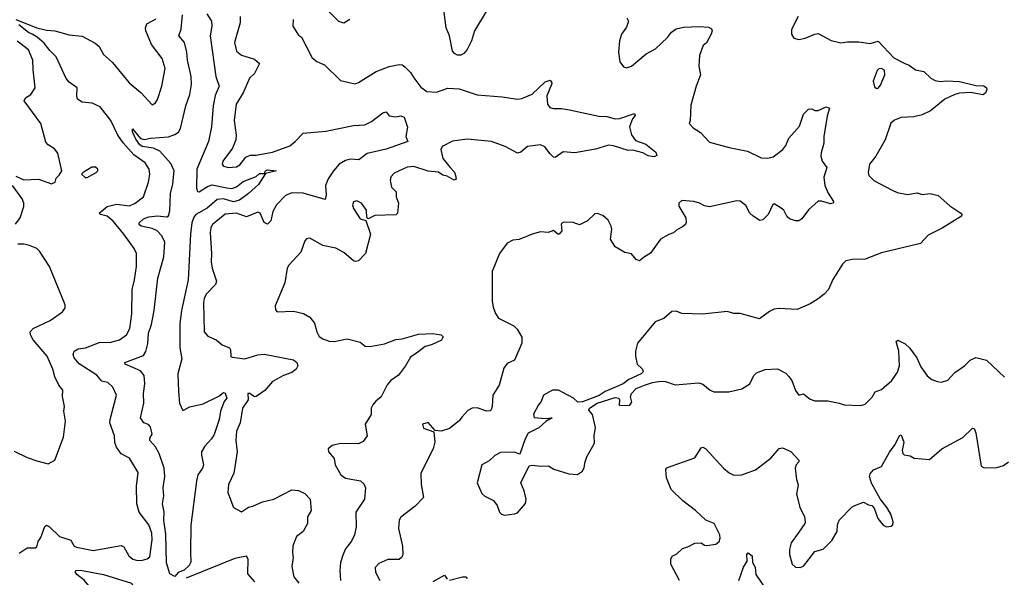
# Model space of a CAD drawing. Extents: x 2056909 to 2160450, y 827444 to 1016825.
# Tile 251 of 256: x 2089150 to 2095211, y 933984 to 937414. Entities that reach past the tile are written whole.
import ezdxf

# ---------------------------------------------------------------- set-up
doc = ezdxf.new("R2010")
doc.units = 0

msp = doc.modelspace()

# ---------------------------------------------------------------- linework, layer by layer
at = {"layer": '0CON10XD'}
for points in [[(2091182.5, 937415), (2091145, 937393.3), (2091115, 937403.3), (2091055, 937463.3)], [(2092034.4, 937485), (2091948.9, 937345), (2091931.9, 937285), (2091905, 937230.8), (2091883.3, 937206.7), (2091865, 937196.9), (2091845, 937196.9), (2091825.5, 937205.5), (2091815, 937221.2), (2091794.7, 937315), (2091775.3, 937365), (2091760, 937475)], [(2089125, 937415.5), (2089255, 937364.1), (2089315, 937350), (2089366.2, 937346.2), (2089455, 937320.9), (2089535, 937313.8), (2089615, 937270.5), (2089639.5, 937249.5), (2089665, 937200.8), (2089720.9, 937150.9), (2089823.1, 937025), (2089895, 936966), (2089965, 936890), (2089985, 936902.5), (2089997.3, 936922.7), (2090024.3, 937005.7), (2090044.5, 937115), (2090027.5, 937175), (2089961.3, 937261.3), (2089926.4, 937345), (2089923.5, 937365), (2089931.7, 937388.3), (2089990.1, 937419.9)], [(2090105, 933987.8), (2090073.1, 934005), (2090053.5, 934073.5), (2090048.7, 934248.7), (2090037.5, 934335), (2090040, 934385), (2090029.5, 934435), (2090037.5, 934485), (2090033.3, 934533.3), (2090043.8, 934605), (2090040, 934655), (2090008.7, 934745), (2089985, 934787.3), (2089951.8, 934825), (2089950.9, 934839.1), (2089966.1, 934865), (2089955, 934910), (2089943, 934923), (2089913.3, 934935), (2089893.3, 934965), (2089913.9, 935056.1), (2089912.7, 935115), (2089920.2, 935175), (2089915.3, 935225), (2089894.4, 935255), (2089800, 935295), (2089796, 935305), (2089912.4, 935347.6), (2089927, 935373), (2089938.4, 935421.6), (2089941.9, 935485), (2089961.3, 935538.7), (2089977.7, 935625), (2090000.9, 935825), (2090036.9, 935955), (2090044.2, 936045), (2090024.1, 936085), (2089996, 936115), (2089965, 936130.2), (2089896.5, 936145), (2089884.3, 936155), (2089884.4, 936165), (2089911.4, 936188.6), (2089945, 936201.9), (2089995, 936208.3), (2090055, 936202.3), (2090065, 936208.6), (2090075, 936237.5), (2090077.5, 936345), (2090092.4, 936405), (2090100, 936485), (2090080, 936530), (2090011.5, 936605), (2089973.6, 936623.6), (2089903.9, 936633.9), (2089889, 936645), (2089865, 936680), (2089845, 936723.8), (2089845, 936742.5), (2089892.9, 936682.9), (2089915, 936676.5), (2089954.3, 936685.7), (2090066.5, 936693.5), (2090105, 936707.5), (2090127.3, 936722.7), (2090139.2, 936745), (2090172.5, 936885), (2090196.2, 936955), (2090206.9, 937015), (2090206.2, 937065), (2090183.1, 937165), (2090179.2, 937215), (2090163.5, 937273.5), (2090130, 937315), (2090144.6, 937355.4), (2090152.9, 937445)], [(2090301.5, 937451.5), (2090329.6, 937405), (2090332.1, 937375), (2090322.9, 937315), (2090357.4, 937065), (2090377.2, 937005), (2090352.9, 936947.1), (2090340.3, 936885), (2090330, 936755), (2090311, 936665), (2090241.2, 936495), (2090238.1, 936378.1), (2090245, 936358), (2090255, 936354.4), (2090305, 936388.7), (2090335, 936398.8), (2090425, 936379.7), (2090455, 936376.8), (2090483.4, 936386.6), (2090525, 936418.3), (2090605, 936449.1), (2090625, 936467.4), (2090655, 936467.5), (2090663.8, 936485), (2090675, 936490.7), (2090730, 936485), (2090662.5, 936467.5), (2090619.3, 936400.7), (2090558.9, 936345), (2090502.7, 936305), (2090465, 936293.2), (2090405, 936311.6), (2090365, 936307.5), (2090304.7, 936255.3), (2090235, 936216.5), (2090221.5, 936198.5), (2090209.6, 936165), (2090201.5, 936095), (2090187.2, 935815), (2090145.9, 935625), (2090135.9, 935545), (2090136, 935466), (2090135.4, 935395.4), (2090147.4, 935327.4), (2090123.8, 935235), (2090126.6, 935126.6), (2090134.5, 935054.5), (2090155, 935010), (2090197.9, 935032.1), (2090278.8, 935051.2), (2090375, 935099.2), (2090405, 935121.4), (2090415, 935116.7), (2090425.4, 935085), (2090407.5, 935065), (2090386.1, 935005), (2090378.4, 934955), (2090346.9, 934863.1), (2090331.4, 934835), (2090289.5, 934790.5), (2090269.5, 934755), (2090268.2, 934735), (2090281.1, 934675), (2090275.6, 934655), (2090246, 934614), (2090238, 934575), (2090202.7, 934305), (2090202.1, 934137.9), (2090202.5, 934077.5), (2090193.7, 934056.3), (2090162.1, 934027.9), (2090125, 934012.7), (2090105, 933987.8)], [(2090507.5, 937435), (2090507.5, 937395), (2090471.9, 937275), (2090485, 937220), (2090515, 937195.8), (2090595, 937172.5), (2090626, 937145), (2090595, 937084), (2090565, 937053.8), (2090525, 936964), (2090481.4, 936895), (2090470, 936795), (2090481.5, 936705), (2090479.4, 936675), (2090460.6, 936625), (2090401.2, 936545), (2090396.2, 936525), (2090405, 936514.2), (2090434.6, 936504.6), (2090485, 936509.5), (2090505, 936521.4), (2090541.3, 936568.7), (2090568.3, 936581.7), (2090605, 936581.1)], [(2090832.9, 937415), (2090831.4, 937375), (2090865, 937320), (2090885, 937307.5), (2090950.7, 937180.7), (2090977.9, 937157.9), (2091026.4, 937136.4), (2091125, 937040), (2091215, 937020.8), (2091235, 937027.5), (2091343.8, 937095), (2091425, 937126.9), (2091485, 937138.6), (2091505, 937135.8), (2091521.2, 937125), (2091555, 937088.8), (2091575, 937056.2), (2091619.1, 936999.1), (2091655, 936972.5), (2091715, 936968.6), (2091785, 936993.8), (2091855, 936988.8), (2091965, 936952), (2092119.8, 936939.8), (2092215, 936924.5), (2092241.3, 936928.7), (2092305, 936955.7), (2092385, 937032.5), (2092415, 937043.3), (2092425.6, 937025.6), (2092424, 937015), (2092394.2, 936945), (2092398.8, 936895), (2092413.8, 936875), (2092435, 936867.5), (2092485, 936868.6), (2092535, 936860), (2092715, 936820), (2092765, 936818.1), (2092814.4, 936804.4), (2092845, 936806.9), (2092935, 936836.5), (2092938.9, 936825), (2092922, 936805), (2092903.8, 936755), (2092915.6, 936705.6), (2092940.2, 936670.2), (2093005, 936649.5), (2093065, 936598.6), (2093071.2, 936578.8), (2093055, 936571.4), (2093017.5, 936577.5), (2092985, 936596.2), (2092925, 936610.8), (2092895, 936610), (2092805, 936639.4), (2092775, 936643.3), (2092695, 936617.1), (2092566.1, 936596.1), (2092495, 936601.4), (2092445, 936566.2), (2092435, 936568.8), (2092415, 936588.8), (2092382, 936632), (2092355, 936645.5), (2092275, 936634.2), (2092235, 936598.8), (2092215, 936593.3), (2092137.5, 936635), (2092055, 936666), (2091905, 936678.9), (2091815, 936667.9), (2091751.2, 936635), (2091741.2, 936615), (2091755, 936560), (2091799.2, 936505), (2091825.5, 936475.5), (2091832.5, 936455), (2091835.7, 936434.3), (2091825, 936426.2), (2091781.7, 936451.7), (2091755, 936457.1), (2091726.8, 936476.8), (2091665, 936482.7), (2091575, 936511.1), (2091535, 936507.8), (2091455, 936471.2), (2091435, 936447.5), (2091430, 936425), (2091437.5, 936385), (2091466.2, 936355), (2091466.2, 936325), (2091481.2, 936285), (2091476.2, 936225), (2091465.8, 936214.2), (2091335, 936208.8), (2091295, 936190), (2091287.5, 936197.5), (2091285, 936242.5), (2091253.8, 936285), (2091225, 936300), (2091205, 936293.3), (2091197.5, 936275), (2091203.6, 936253.6), (2091245, 936190), (2091280, 936180), (2091310, 936095), (2091279.2, 935975), (2091235, 935930.6), (2091216.8, 935926.8), (2091205, 935931.1), (2091145, 935982.9), (2091095, 936009.2), (2091015, 936025.8), (2090935, 936070), (2090915, 936066.7), (2090905.7, 936054.3), (2090880.6, 935985), (2090807.1, 935905), (2090795.7, 935885), (2090782.2, 935795), (2090722, 935655), (2090725, 935630), (2090735, 935617.5), (2090835, 935621.2), (2090897, 935607), (2090935, 935583.8), (2090965, 935546.7), (2090978, 935495), (2090994, 935465), (2091015, 935450), (2091055, 935436), (2091085, 935434), (2091165, 935452), (2091245, 935430), (2091276.8, 935406.8), (2091305, 935403.6), (2091395, 935421.1), (2091465, 935447.1), (2091505, 935451.5), (2091605, 935479.1), (2091692.8, 935482.8), (2091745, 935475.6), (2091757.3, 935462.7), (2091747.2, 935442.8), (2091685.5, 935414.5), (2091645.8, 935404.2), (2091600.9, 935369.1), (2091555, 935338.8), (2091524.7, 935285.3), (2091482, 935228), (2091434.2, 935195), (2091412.6, 935167.4), (2091375.5, 935094.5), (2091341.7, 935068.3), (2091323.8, 935045), (2091314, 935025), (2091314, 934985), (2091277.1, 934925), (2091288, 934855), (2091265, 934818.8), (2091235, 934804.2), (2091125, 934807.1), (2091073.3, 934795), (2091048, 934775), (2091050, 934755), (2091085.7, 934715), (2091090.8, 934675), (2091125.8, 934615), (2091155, 934594.4), (2091247.6, 934577.6), (2091268.5, 934558.5), (2091278.1, 934535), (2091271.4, 934465), (2091218.2, 934385), (2091220, 934295), (2091211.1, 934245), (2091193.1, 934206.9), (2091155, 934160), (2091139.2, 934120.8), (2091125.5, 934075), (2091119.5, 934025), (2091124.5, 933965)], [(2092887.5, 937425), (2092896.7, 937405), (2092885, 937367.5), (2092853.8, 937325), (2092841.2, 937285), (2092836.2, 937215), (2092843.3, 937155), (2092867.5, 937125), (2092885, 937118.8), (2092915, 937128.8), (2093006.7, 937205), (2093064.3, 937235), (2093137.5, 937305), (2093161.8, 937338.2), (2093190.9, 937359.1), (2093235, 937369.2), (2093335, 937372.5), (2093389.4, 937369.4), (2093409.2, 937359.2), (2093412, 937345), (2093406.2, 937325), (2093377.9, 937272.1), (2093356.7, 937255), (2093334.4, 937195), (2093331.2, 937128.8), (2093340.8, 937075), (2093314.2, 937005), (2093282.1, 936887.9), (2093276.7, 936795), (2093270, 936775), (2093295, 936750), (2093341.2, 936721.2), (2093395, 936660.8), (2093517.2, 936627.2), (2093630, 936605), (2093715, 936564.4), (2093755, 936563.1), (2093788.3, 936571.7), (2093847.1, 936615), (2093865, 936640), (2093884.6, 936685.4), (2093949.7, 936760.3), (2093975, 936833.3), (2094005, 936863.3), (2094025, 936866.7), (2094045, 936856.2), (2094065, 936856.2), (2094115, 936877.5), (2094135, 936870), (2094120, 936820), (2094100.8, 936695), (2094100.8, 936655), (2094082.5, 936595), (2094082, 936575), (2094090, 936545), (2094117.5, 936505), (2094100, 936445), (2094106.9, 936395), (2094126.4, 936346.4), (2094158.8, 936295), (2094156.7, 936285), (2094141.7, 936281.7), (2094085, 936298.9), (2094065, 936298.5), (2094005.8, 936244.2), (2093965, 936190), (2093945, 936177.5), (2093925, 936177.5), (2093889.3, 936189.3), (2093875, 936202.5), (2093853, 936243), (2093837.5, 936255), (2093795, 936282.5), (2093785, 936277.5), (2093756.7, 936215), (2093725, 936183.8), (2093705, 936178.8), (2093663.8, 936205), (2093643.8, 936225), (2093620.3, 936270.3), (2093585, 936298.1), (2093565, 936299.4), (2093395, 936264), (2093365, 936268.8), (2093335, 936286.2), (2093300, 936295), (2093225, 936301.2), (2093206.7, 936285), (2093207, 936267), (2093251.2, 936195), (2093253, 936167), (2093247.5, 936155), (2093230.7, 936139.3), (2093195, 936122.5), (2093175, 936103.3), (2093145, 936093.3), (2093095, 936063.8), (2093032.7, 935977.3), (2092995, 935956), (2092965, 935930), (2092945, 935940), (2092915, 935973.8), (2092875, 935981.2), (2092815, 936017.5), (2092786, 936065), (2092795.7, 936125), (2092791.4, 936145), (2092771.3, 936181.3), (2092739.3, 936209.3), (2092705, 936222), (2092690.5, 936219.5), (2092645, 936176.2), (2092595, 936152), (2092555.9, 936165.9), (2092512, 936168), (2092493.3, 936166.7), (2092483, 936157), (2092487.5, 936115), (2092470, 936095), (2092462.5, 936095), (2092435, 936117.5), (2092403.9, 936106.1), (2092355, 936109.2), (2092305, 936095.8), (2092225, 936062), (2092185, 936058.8), (2092151.3, 936038.7), (2092102.5, 935975), (2092058.8, 935865), (2092058.6, 935685), (2092064.4, 935645), (2092077.8, 935607.8), (2092097.9, 935577.9), (2092190.9, 935530.9), (2092211.3, 935511.3), (2092241.3, 935461.3), (2092240, 935425), (2092195, 935320.6), (2092151.4, 935298.6), (2092130.2, 935269.8), (2092101.4, 935165), (2092062.9, 935105), (2092058.5, 935035), (2092052, 935015), (2092045, 935008), (2092025.9, 935005.9), (2091965, 935025.5), (2091935, 935023.5), (2091908.9, 935011.1), (2091870.8, 934969.2), (2091855, 934945.7), (2091795, 934900), (2091745, 934883.8), (2091707.5, 934887.5), (2091665, 934936.7), (2091630, 934925), (2091635, 934901.2), (2091698.3, 934878.3), (2091706, 934816), (2091695.6, 934774.4), (2091619.2, 934625), (2091620.8, 934555), (2091635.7, 934475), (2091585, 934420.8), (2091495.6, 934354.4), (2091485.7, 934335), (2091481.1, 934285), (2091506.9, 934175), (2091507.5, 934125), (2091502.3, 934107.7), (2091485, 934094), (2091415, 934094), (2091360.3, 934069.7), (2091337.5, 934045), (2091340, 934015), (2091367.5, 933965)], [(2093941.2, 937435), (2093901.2, 937355), (2093900, 937325), (2093915, 937300), (2093945, 937292), (2093985, 937300), (2094045, 937326.2), (2094065, 937328.8), (2094145, 937286.2), (2094205, 937271.2), (2094245, 937278.8), (2094315, 937278.8), (2094385, 937268.8), (2094435, 937283.3), (2094529.7, 937179.7), (2094597.5, 937145), (2094624.5, 937134.5), (2094665, 937105.8), (2094715, 937095.6), (2094758.9, 937055), (2094785, 937039.6), (2094815, 937033.9), (2094855, 937039.2), (2094935, 937034.6), (2095035, 937009.4), (2095085, 937007.1), (2095101.2, 936995), (2095104, 936985), (2095095, 936962.5), (2095078, 936952), (2095005, 936965.7), (2094935, 936962.9), (2094905.3, 936954.7), (2094845, 936924.6), (2094756.5, 936853.5), (2094705, 936828.1), (2094654.2, 936815.8), (2094575, 936812), (2094535, 936795.8), (2094513, 936777), (2094477.5, 936675), (2094419.2, 936575), (2094380, 936525), (2094372.5, 936475), (2094376.2, 936455), (2094406.7, 936425), (2094520, 936365), (2094550.9, 936350.9), (2094615, 936340), (2094675, 936348.6), (2094705, 936339.2), (2094755, 936344.3), (2094803, 936333), (2094875, 936268.8), (2094943.8, 936225), (2094950, 936215), (2094947.5, 936205), (2094827.7, 936132.3), (2094741.7, 936088.3), (2094695, 936036.7), (2094455, 935980), (2094355, 935942), (2094275, 935938.8), (2094235, 935930), (2094215, 935910), (2094155, 935816.7), (2094129.2, 935755), (2094102, 935725), (2094065, 935698.1), (2094015, 935666.9), (2093935, 935630.8), (2093825, 935638), (2093795, 935633.8), (2093765, 935620), (2093703.9, 935573.9), (2093585, 935606.7), (2093545, 935607.5), (2093505, 935620), (2093355, 935602), (2093225.9, 935605.9), (2093191.7, 935621.7), (2093165, 935620), (2093115, 935576), (2093062.5, 935555), (2092953.3, 935425), (2092940, 935375), (2092940, 935345), (2092950, 935295), (2092979.3, 935269.3), (2092986.7, 935255), (2092986.2, 935245), (2092976.2, 935235), (2092899.4, 935200.6), (2092863.8, 935175), (2092753.3, 935126.7), (2092717.8, 935102.2), (2092614.1, 935064.1), (2092585, 935061.2), (2092558, 935085), (2092465.5, 935135.5), (2092430, 935135), (2092374, 935105), (2092359.2, 935065), (2092344, 935045)], [(2089146.8, 934133.2), (2089195, 934164.5), (2089245, 934166), (2089255, 934171.2), (2089264.2, 934205), (2089280.9, 934229.1), (2089303.9, 934296.1), (2089315, 934304), (2089333.8, 934295), (2089395.8, 934235.8), (2089465, 934213.3), (2089485.7, 934175.7), (2089498.7, 934168.7), (2089601.7, 934148.3), (2089775, 934179.4), (2089791.1, 934171.1), (2089821.4, 934115), (2089846.7, 934095), (2089875, 934088.1), (2089905, 934090), (2089935, 934096.7), (2089950.5, 934109.5), (2089964.6, 934215), (2089963.3, 934255), (2089945, 934306.2), (2089885.6, 934385), (2089870.5, 934435), (2089867.8, 934545), (2089878.5, 934628.5), (2089826, 934716), (2089775, 934744), (2089746, 934785), (2089736.4, 934813.6), (2089733.3, 934855), (2089703.9, 934933.9), (2089705.7, 934954.3), (2089745.6, 935104.4), (2089723.7, 935153.7), (2089691.8, 935181.8), (2089655, 935190.5), (2089625, 935226.7), (2089515, 935296.5), (2089485.3, 935335), (2089478.8, 935355), (2089484.6, 935375.4), (2089510.7, 935389.3), (2089555, 935395.6), (2089645, 935430.8), (2089705, 935427.5), (2089765, 935444.4), (2089808.1, 935475), (2089827.1, 935515), (2089840.4, 935605), (2089841.1, 935755), (2089857.5, 935815), (2089869.6, 935895), (2089868.9, 935975), (2089855, 936006), (2089790, 936095), (2089724.5, 936175), (2089687.5, 936205), (2089646.7, 936216.7), (2089640, 936225), (2089689.2, 936265), (2089745, 936280), (2089825, 936269.1), (2089860, 936285), (2089911.9, 936325), (2089942.5, 936415), (2089950.8, 936465), (2089946.2, 936495), (2089922.9, 936532.9), (2089852.9, 936582.9), (2089787, 936657), (2089753.3, 936705), (2089710.4, 936795), (2089645, 936878.5), (2089595, 936901.1), (2089535, 936907.5), (2089506.2, 936925), (2089501.1, 936945), (2089504.2, 936995), (2089455, 937030.5), (2089435, 937053.3), (2089373.4, 937185), (2089335, 937224), (2089301, 937271), (2089257.9, 937307.9), (2089226.2, 937325), (2089204.1, 937335), (2089145, 937382.1)], [(2089125, 936451.2), (2089175, 936430), (2089265, 936434), (2089345, 936404), (2089367.5, 936415), (2089375, 936440), (2089393, 936457), (2089408.8, 936485), (2089384.2, 936594.2), (2089365, 936620), (2089324.4, 936644.4), (2089310.3, 936660.3), (2089280.5, 936775), (2089178, 936915), (2089185.7, 936934.3), (2089218, 936955), (2089246, 936995), (2089231.8, 937105), (2089230.5, 937165), (2089205, 937228.1), (2089135, 937282.1)], [(2094425, 936991), (2094435, 936992.9), (2094449.1, 937010.9), (2094474.4, 937075), (2094473.4, 937103.4), (2094455, 937114.7), (2094438.7, 937111.3), (2094428.8, 937101.2), (2094403.1, 937036.9), (2094411.8, 937001.8), (2094425, 936991)], [(2090605, 936581.1), (2090705, 936599.5), (2090811.7, 936638.3), (2090845.7, 936665), (2090895, 936717.1), (2091035, 936729.1), (2091205, 936764.5), (2091275, 936767.8), (2091315, 936788.7), (2091385, 936841.4), (2091405, 936848.1), (2091425, 936822.3), (2091465, 936816.8), (2091495, 936822), (2091515.9, 936815), (2091536, 936754), (2091526.7, 936695), (2091538.1, 936665), (2091405, 936618.5), (2091288.3, 936591.7), (2091237.5, 936552.5), (2091185, 936555.8), (2091155, 936548.9), (2091116.1, 936525), (2091081.6, 936485), (2091049.1, 936435), (2091031.8, 936395), (2091036.7, 936335), (2091030.8, 936309.2), (2090895, 936346.9), (2090825, 936350), (2090785, 936332.7), (2090731.2, 936275), (2090707.9, 936235), (2090695, 936176.7), (2090675, 936156.2), (2090655, 936166), (2090629.2, 936225), (2090615, 936230.8), (2090545, 936201.1), (2090485, 936223.6), (2090415, 936218.8), (2090337.1, 936155), (2090326.7, 936135), (2090322.6, 936102.6), (2090330.5, 935975), (2090327.5, 935925), (2090333.6, 935885), (2090361.2, 935805), (2090354.5, 935785), (2090297.5, 935725), (2090285, 935700), (2090280.8, 935675), (2090284.6, 935494.6), (2090307.4, 935467.4), (2090358.8, 935445), (2090396, 935415), (2090440.8, 935395), (2090447.3, 935382.7), (2090450, 935345), (2090457.5, 935337.5), (2090535, 935327.5), (2090615, 935352.5), (2090655, 935357.1), (2090835, 935322.5), (2090855.8, 935305), (2090862, 935285), (2090852, 935265), (2090825.9, 935244.1), (2090774.2, 935225.8), (2090705, 935188.5), (2090657.8, 935132.2), (2090605, 935096.2), (2090595, 935093.8), (2090565.8, 935115), (2090554.5, 935115), (2090555.6, 935075), (2090520.5, 935025), (2090506.7, 934935), (2090485, 934882.5), (2090480.4, 934825), (2090488.9, 934755), (2090468.9, 934625), (2090435.6, 934555), (2090430.8, 934505), (2090442.7, 934472.7), (2090465, 934413.3), (2090515, 934386.2), (2090557.5, 934415), (2090585, 934420.8), (2090645, 934447.8), (2090713.8, 934465), (2090825, 934521.1), (2090865, 934518.6), (2090905, 934499.2), (2090936.9, 934465), (2090943.5, 934395), (2090921.9, 934355), (2090922, 934315), (2090895.3, 934264.7), (2090852.9, 934235), (2090832.1, 934177.9), (2090828.8, 934135), (2090833.3, 934105), (2090825, 934050), (2090836.4, 933986.4), (2090868.3, 933948.3)], [(2089553, 936443), (2089565, 936443.3), (2089620, 936475), (2089630, 936485), (2089630, 936495), (2089617, 936507), (2089593.6, 936506.4), (2089540, 936475), (2089530, 936465), (2089553, 936443)], [(2089123.2, 936156.8), (2089152, 936195), (2089175.8, 936264.2), (2089175.8, 936285), (2089165, 936313.3), (2089105.8, 936395)], [(2089115, 934760), (2089195, 934720), (2089255, 934701.2), (2089325, 934681.2), (2089366.2, 934705), (2089418.6, 934845), (2089432, 934945), (2089422, 935005), (2089426.2, 935035), (2089413.9, 935096.1), (2089415.8, 935135), (2089391.4, 935165), (2089366.4, 935216.4), (2089354.4, 935265), (2089319.2, 935345), (2089233.5, 935445), (2089215.7, 935475), (2089214, 935495), (2089232, 935515), (2089336.9, 935563.1), (2089412.9, 935617.1), (2089428.8, 935641.2), (2089430.5, 935660.5), (2089334, 935895), (2089271.3, 935991.3), (2089255, 936006), (2089205, 936027.5), (2089175, 936034.2), (2089137.3, 936032.7)], [(2092344, 935045), (2092313, 934987), (2092316.1, 934966.1), (2092385, 934961.2), (2092427.5, 934965), (2092388.6, 934941.4), (2092345, 934903.3), (2092279.8, 934870.2), (2092261.2, 934835), (2092228.3, 934741.7), (2092193.9, 934753.9), (2092108.8, 934751.2), (2092075, 934734.2), (2092038.8, 934701.2), (2091995, 934676.7), (2091966.7, 934565), (2091995, 934500), (2092012.7, 934482.7), (2092065.6, 934455.6), (2092089.2, 934425), (2092104.1, 934384.1), (2092115, 934372.5), (2092135, 934366.7), (2092196.4, 934373.6), (2092215, 934380), (2092262.5, 934437.5), (2092266.7, 934465), (2092256, 934515), (2092234, 934565), (2092285, 934668.8), (2092305, 934674), (2092355, 934668), (2092405, 934670), (2092438.3, 934648.3), (2092530.7, 934620.7), (2092583, 934617), (2092613.6, 934636.4), (2092625, 934660), (2092630, 934695), (2092640, 934725), (2092688.3, 934808.3), (2092686.2, 934855), (2092693.8, 934905), (2092676.7, 934985), (2092653, 935013), (2092656.7, 935025), (2092703.8, 935056.2), (2092815, 935090.8), (2092837.5, 935085), (2092842.5, 935075), (2092840, 935045), (2092845, 935040), (2092905, 935042.5), (2092918.3, 935061.7), (2092908.8, 935095), (2092916, 935115), (2092944.7, 935145.3), (2092995, 935166.9), (2093045, 935183.3), (2093095, 935190), (2093125, 935188.8), (2093185, 935168), (2093329.5, 935180.5), (2093355, 935172.5), (2093400.8, 935135), (2093423.3, 935125), (2093516, 935124), (2093595, 935143.3), (2093645, 935173.3), (2093668.8, 935225), (2093685, 935241.2), (2093738.3, 935261.7), (2093815, 935265.8), (2093865, 935238.8), (2093885, 935220), (2093902, 935195), (2093926.4, 935133.6), (2093945, 935103.8), (2093975, 935113.3), (2094015, 935080), (2094045, 935070), (2094125, 935068.9), (2094195, 935055.8), (2094225, 935044.3), (2094325, 935040.8), (2094355, 935050), (2094397.8, 935092.2), (2094416, 935125), (2094455, 935138.6), (2094518.8, 935195), (2094554, 935245), (2094565.6, 935285), (2094561.4, 935375), (2094544.4, 935435), (2094555, 935443.8), (2094600.5, 935420.5), (2094626.2, 935395), (2094672, 935335), (2094697.9, 935277.9), (2094735, 935224), (2094765, 935200), (2094798.3, 935188.3), (2094825, 935183.8), (2094862.7, 935197.3), (2094906.8, 935243.2), (2094965, 935285.8), (2094999.7, 935320.3), (2095034.5, 935335.5), (2095100.7, 935320.7), (2095211.2, 935215)], [(2093211.4, 933965), (2093158.1, 934065), (2093157.1, 934095), (2093165.6, 934114.4), (2093195, 934128.6), (2093229.7, 934160.3), (2093267.6, 934172.4), (2093305, 934194), (2093345, 934196), (2093365, 934182.5), (2093379.7, 934180.3), (2093435, 934188), (2093456.2, 934205), (2093461.4, 934225), (2093458.6, 934245), (2093425, 934314), (2093373.3, 934335), (2093310, 934395), (2093232, 934455), (2093160, 934525), (2093130.8, 934595), (2093126.2, 934645), (2093131.7, 934658.3), (2093305, 934718.8), (2093345, 934780), (2093355, 934783.8), (2093373.3, 934775), (2093482, 934655), (2093516.4, 934626.4), (2093545, 934612.9), (2093595, 934614.2), (2093680, 934645), (2093772.8, 934717.2), (2093825, 934777.1), (2093845, 934780.8), (2093897.4, 934757.4), (2093945.8, 934705), (2093945.8, 934694.2), (2093930, 934675), (2093923.8, 934655), (2093932, 934585), (2093942.3, 934552.3), (2093932, 934495), (2093951.2, 934415), (2093980, 934355), (2093984, 934325), (2093983.8, 934315), (2093945, 934261.2), (2093898, 934195), (2093888, 934155), (2093888, 934125), (2093904.2, 934064.2), (2093925, 934046.2), (2093955, 934043.8), (2093975, 934053.3), (2094045, 934142.5), (2094095, 934157.5), (2094149.5, 934210.5), (2094181.2, 934265), (2094184.1, 934305.9), (2094193.8, 934335), (2094275, 934417.5), (2094290, 934425), (2094345, 934446.2), (2094375, 934430), (2094396, 934426), (2094409.5, 934409.5), (2094431.2, 934345), (2094464.3, 934304.3), (2094485, 934293.8), (2094515, 934297.5), (2094523.6, 934306.4), (2094526.2, 934325), (2094511.7, 934371.7), (2094490.5, 934410.5), (2094445.8, 934465.8), (2094393.1, 934563.1), (2094380, 934605), (2094385, 934620), (2094406.2, 934645), (2094455, 934666.2), (2094505, 934754), (2094539.3, 934800.7), (2094565, 934856.2), (2094575, 934860), (2094592.5, 934815), (2094582.7, 934765), (2094587.1, 934745), (2094595, 934737.1), (2094630.7, 934730.7), (2094655, 934716.2), (2094750.5, 934709.5), (2094826.4, 934773.6), (2094955, 934844.2), (2095015, 934902), (2095025, 934898.8), (2095035, 934872.5), (2095067.7, 934667.7), (2095087.7, 934657.7), (2095165, 934660), (2095205, 934671.1), (2095236.5, 934693.5)], [(2093577.1, 933965), (2093605, 934046.7), (2093627, 934083), (2093626.2, 934125), (2093635, 934133.8), (2093658, 934115), (2093660, 934075), (2093676.8, 934046.8), (2093681.7, 934001.7), (2093782.5, 933852.5)], [(2090598, 933955), (2090554, 934005), (2090556, 934095), (2090545, 934113.3), (2090475, 934099.6), (2090175, 933977.6)], [(2089695, 933845.3), (2089645, 933860), (2089605, 933895.6), (2089547, 933967), (2089501.3, 934001.3), (2089491.7, 934018.3), (2089497.5, 934025), (2089525, 934028.1), (2089665, 934000.8), (2089837, 933947), (2089851.1, 933925), (2089839, 933901), (2089745, 933853.4), (2089695, 933845.3)], [(2091695, 933958.1), (2091765, 933996.2), (2091781.4, 933971.4)], [(2091795, 933966), (2091875, 933987.5), (2091896, 933986), (2091905, 933977.5)]]:
    msp.add_lwpolyline(points, dxfattribs=at)

doc.saveas('drawing.dxf')
